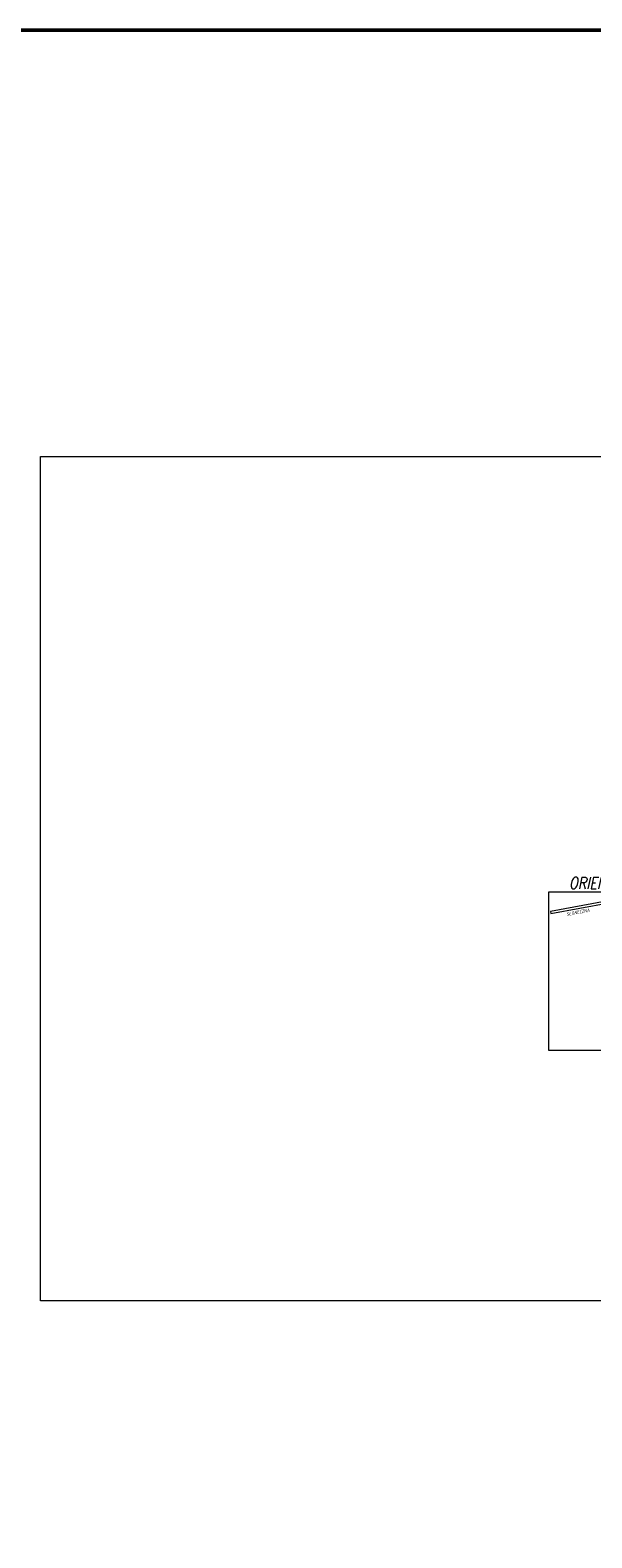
# Model space of a CAD drawing. Header units: metres. Extents: x 779 to 7046, y -512 to 9570.
# Tile 3 of 256: x 2015 to 2110, y -384 to -129. Entities that reach past the tile are written whole.
import ezdxf

# ---------------------------------------------------------------- set-up
doc = ezdxf.new("R2010")
doc.units = ezdxf.units.M
doc.linetypes.add('CIĄGłA', pattern=[0])
doc.linetypes.add('DGN Style 3', pattern=[7.83309, 5.595065, -2.238026])
doc.layers.add('ORIENTACJA', color=7, linetype='Continuous', lineweight=0)
doc.styles.add('Style-ITALIC_1250', font='ITALIC_1250.shx')
picture_1 = doc.add_image_def('image2.jpg', size_in_pixel=(2480, 3509))

msp = doc.modelspace()

# ---------------------------------------------------------------- linework, layer by layer
at = {"color": 1, "linetype": 'CIĄGłA', "lineweight": 50}
msp.add_lwpolyline([(3759.86, -128.67), (1756.476, -128.67), (1756.476, -512.448), (3759.86, -512.448)], close=True, dxfattribs=at)
at = {"layer": 'ORIENTACJA', "color": 7, "linetype": 'Continuous', "lineweight": 13, "flags": 128}
msp.add_lwpolyline([(2103, -274.536), (2138.183, -274.536), (2138.183, -301.381), (2103, -301.381), (2103, -274.536)], close=True, dxfattribs=at)
msp.add_lwpolyline([(2115.964, -274.536), (2112.633, -275.046), (2112.697, -276.129), (2103.264, -277.86), (2103.296, -278.179), (2113.155, -276.41), (2113.043, -275.374), (2116.1, -274.795)], dxfattribs=at)

# ---------------------------------------------------------------- texts
at = {"layer": 'ORIENTACJA', "color": 7, "linetype": 'DGN Style 3', "lineweight": 13, "style": 'Style-ITALIC_1250', "width": 0.8}
for s, height, rotation, p in [('ORIENTACJA', 1.9716, 0.00883, (2106.401, -274.009)), ('SŁONECZNA', 0.5928, 10.56833, (2106.02, -278.627))]:
    msp.add_text(s, height=height, rotation=rotation, dxfattribs=at).set_placement(p)

# ---------------------------------------------------------------- pictures from other files: only their frames are drawn
at = {"color": 7, "linetype": 'CIĄGłA', "lineweight": 5, "true_color": 0xffffff}
image = msp.add_image(picture_1, insert=(2016.963, -343.728), size_in_units=(101.003, 142.912), dxfattribs=at)
image.dxf.flags = 7

doc.saveas('drawing.dxf')
